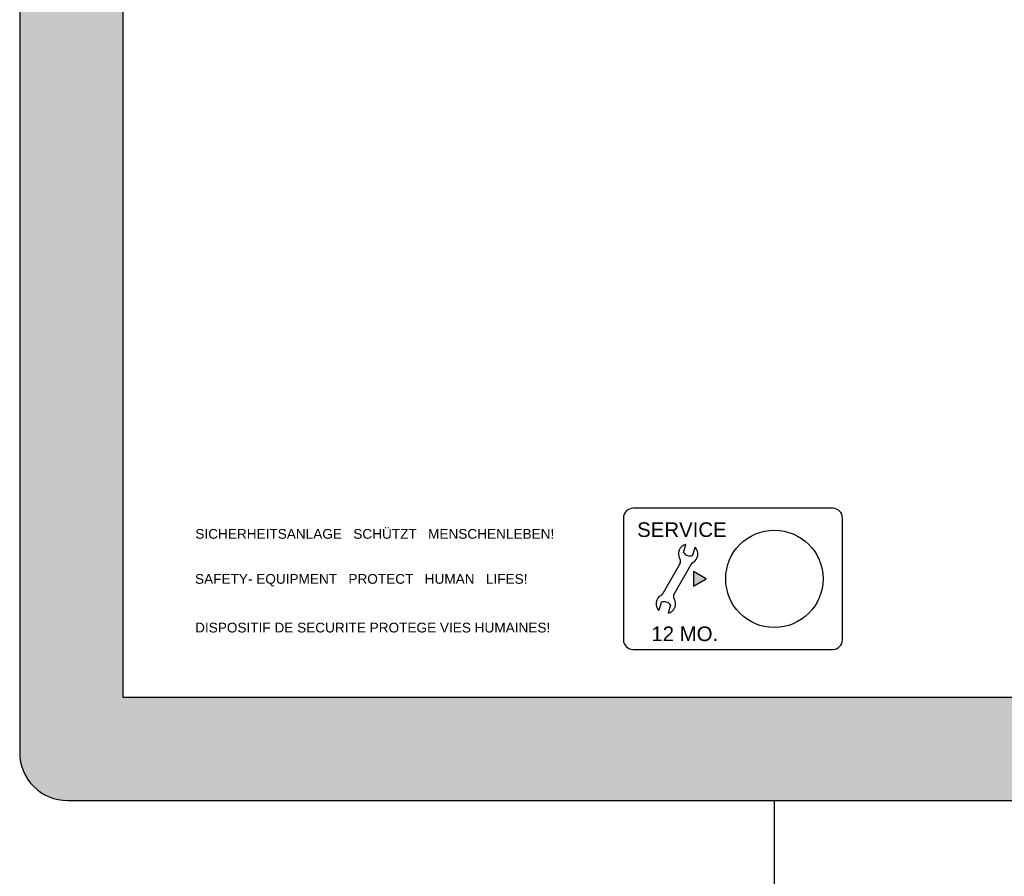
# Model space of a CAD drawing. Header units: millimetres. Extents: x 2709036 to 2756280, y 168165 to 192362.
# Tile 169 of 192: x 2743882 to 2744456, y 174066 to 174566. Entities that reach past the tile are written whole.
import ezdxf

# ---------------------------------------------------------------- set-up
doc = ezdxf.new("R2010")
doc.units = ezdxf.units.MM
doc.header["$MEASUREMENT"] = 0
doc.layers.add('D+H Urządzenia', color=30, linetype='Continuous')
doc.styles.get("Standard").update_dxf_attribs({"font": 'arial.ttf'})

msp = doc.modelspace()

# ---------------------------------------------------------------- linework, layer by layer
at = {"color": 1}
msp.add_line((2744321.91, 173471.9), (2744321.79, 174110.62), dxfattribs=at)
at = {"layer": 'D+H Urządzenia'}
for p, q in [((2743881.64, 175037.42), (2743881.64, 174138.62)), ((2743941.84, 175005.22), (2743941.84, 174170.82)), ((2744355.86, 174281.07), (2744239.46, 174281.07)), ((2744233.78, 174275.39), (2744233.78, 174204.42)), ((2744361.53, 174204.42), (2744361.53, 174275.39)), ((2744268.8, 174255.3), (2744270.24, 174260)), ((2744274.23, 174253.64), (2744275.67, 174258.34)), ((2744266.73, 174248.57), (2744256.79, 174231.35)), ((2744273.23, 174248.46), (2744263.29, 174231.25)), ((2744274.67, 174244.16), (2744274.67, 174244.16)), ((2744282.04, 174239.91), (2744274.67, 174244.16)), ((2744274.67, 174244.16), (2744274.67, 174235.65)), ((2744274.67, 174235.65), (2744282.04, 174239.91)), ((2744255.79, 174226.18), (2744254.35, 174221.48)), ((2744261.22, 174224.51), (2744259.78, 174219.81)), ((2744239.46, 174198.74), (2744355.86, 174198.74)), ((2743941.84, 174170.82), (2744776.24, 174170.82)), ((2743909.64, 174110.62), (2744808.44, 174110.62))]:
    msp.add_line(p, q, dxfattribs=at)
msp.add_circle((2744321.79, 174239.91), 28.39, dxfattribs=at)
for centre, radius, start, end in [((2744239.46, 174275.39), 5.68, 90, 180), ((2744355.86, 174275.39), 5.68, 0, 90), ((2744271.52, 174254.47), 5.68, 102.94653, 211.74428), ((2744272.49, 174257.63), 4.36, 212.29082, 293.60224), ((2744271.52, 174254.47), 5.68, 299.30824, 42.94653), ((2744264.27, 174249.99), 2.84, 330, 31.74428), ((2744275.69, 174247.04), 2.84, 119.30824, 150), ((2744258.5, 174225.34), 5.68, 119.30824, 222.94653), ((2744254.33, 174232.77), 2.84, 299.30824, 330), ((2744257.53, 174222.18), 4.36, 32.29082, 113.60224), ((2744258.5, 174225.34), 5.68, 282.94653, 31.74428), ((2744265.75, 174229.83), 2.84, 150, 211.74428), ((2744239.46, 174204.42), 5.68, 180, 270), ((2744355.86, 174204.42), 5.68, 270, 0), ((2743909.64, 174138.62), 28, 180, 270)]:
    msp.add_arc(centre, radius, start, end, dxfattribs=at)
at = {"layer": 'D+H Urządzenia', "lineweight": 0}
for points in [[(2743904.78, 174111.05), (2743900.07, 175063.73), (2743904.78, 175064.99)], [(2743909.64, 174110.62), (2743904.78, 175064.99), (2743909.64, 175065.42)], [(2743904.78, 174111.05), (2743904.78, 175064.99), (2743909.64, 174110.62)], [(2743891.64, 174117.17), (2743888.19, 175055.42), (2743891.64, 175058.87)], [(2743895.64, 174114.37), (2743891.64, 175058.87), (2743895.64, 175061.67)], [(2743891.64, 174117.17), (2743891.64, 175058.87), (2743895.64, 174114.37)], [(2743900.07, 174112.31), (2743895.64, 175061.67), (2743900.07, 175063.73)], [(2743895.64, 174114.37), (2743895.64, 175061.67), (2743900.07, 174112.31)], [(2743900.07, 174112.31), (2743900.07, 175063.73), (2743904.78, 174111.05)], [(2743888.19, 174120.62), (2743885.39, 175051.42), (2743888.19, 175055.42)], [(2743888.19, 174120.62), (2743888.19, 175055.42), (2743891.64, 174117.17)], [(2743883.33, 174129.04), (2743882.07, 175042.28), (2743883.33, 175047)], [(2743885.39, 174124.62), (2743883.33, 175047), (2743885.39, 175051.42)], [(2743883.33, 174129.04), (2743883.33, 175047), (2743885.39, 174124.62)], [(2743885.39, 174124.62), (2743885.39, 175051.42), (2743888.19, 174120.62)], [(2743882.07, 174133.76), (2743881.64, 175037.42), (2743882.07, 175042.28)], [(2743882.07, 174133.76), (2743882.07, 175042.28), (2743883.33, 174129.04)], [(2743881.64, 174138.62), (2743881.64, 175037.42), (2743882.07, 174133.76)], [(2743941.84, 174110.62), (2743941.84, 174170.82), (2744233.78, 174110.62)], [(2744233.78, 174110.62), (2743941.84, 174170.82), (2744233.78, 174170.82)], [(2744439.73, 174110.62), (2744439.73, 174170.82), (2744673.02, 174110.62)], [(2744673.02, 174110.62), (2744439.73, 174170.82), (2744673.02, 174170.82)]]:
    msp.add_solid(points, dxfattribs=at)
at = {"layer": 'D+H Urządzenia', "lineweight": 0, "extrusion": (0, 0, -1)}
for points in [[(-2743909.64, 174110.62), (-2743909.64, 175065.42), (-2743941.84, 174110.62)], [(-2743941.84, 174110.62), (-2743909.64, 175065.42), (-2743941.84, 175065.42)], [(-2744274.67, 174235.65), (-2744274.67, 174244.16), (-2744282.04, 174239.91)], [(-2744233.78, 174110.62), (-2744233.78, 174170.82), (-2744233.87, 174110.62)], [(-2744233.87, 174110.62), (-2744233.78, 174170.82), (-2744233.87, 174170.82)], [(-2744233.87, 174110.62), (-2744233.87, 174170.82), (-2744234.12, 174110.62)], [(-2744234.12, 174110.62), (-2744233.87, 174170.82), (-2744234.12, 174170.82)], [(-2744234.12, 174110.62), (-2744234.12, 174170.82), (-2744234.54, 174110.62)], [(-2744234.54, 174110.62), (-2744234.12, 174170.82), (-2744234.54, 174170.82)], [(-2744234.54, 174110.62), (-2744234.54, 174170.82), (-2744235.11, 174110.62)], [(-2744235.11, 174110.62), (-2744234.54, 174170.82), (-2744235.11, 174170.82)], [(-2744235.11, 174110.62), (-2744235.11, 174170.82), (-2744235.81, 174110.62)], [(-2744235.81, 174110.62), (-2744235.11, 174170.82), (-2744235.81, 174170.82)], [(-2744235.81, 174110.62), (-2744235.81, 174170.82), (-2744236.62, 174110.62)], [(-2744236.62, 174110.62), (-2744235.81, 174170.82), (-2744236.62, 174170.82)], [(-2744236.62, 174110.62), (-2744236.62, 174170.82), (-2744237.52, 174110.62)], [(-2744237.52, 174110.62), (-2744236.62, 174170.82), (-2744237.52, 174170.82)], [(-2744237.52, 174110.62), (-2744237.52, 174170.82), (-2744238.47, 174110.62)], [(-2744238.47, 174110.62), (-2744237.52, 174170.82), (-2744238.47, 174170.82)], [(-2744238.47, 174110.62), (-2744238.47, 174170.82), (-2744239.46, 174110.62)], [(-2744239.46, 174110.62), (-2744238.47, 174170.82), (-2744239.46, 174170.82)], [(-2744239.46, 174110.62), (-2744239.46, 174170.82), (-2744241.97, 174110.62)], [(-2744241.97, 174110.62), (-2744239.46, 174170.82), (-2744241.97, 174170.82)], [(-2744241.97, 174110.62), (-2744241.97, 174170.82), (-2744247.83, 174110.62)], [(-2744247.83, 174110.62), (-2744241.97, 174170.82), (-2744247.83, 174170.82)], [(-2744247.83, 174110.62), (-2744247.83, 174170.82), (-2744252.83, 174110.62)], [(-2744252.83, 174110.62), (-2744247.83, 174170.82), (-2744252.83, 174170.82)], [(-2744252.83, 174110.62), (-2744252.83, 174170.82), (-2744252.89, 174110.62)], [(-2744252.89, 174110.62), (-2744252.83, 174170.82), (-2744252.89, 174170.82)], [(-2744252.89, 174110.62), (-2744252.89, 174170.82), (-2744252.95, 174110.62)], [(-2744252.95, 174110.62), (-2744252.89, 174170.82), (-2744252.95, 174170.82)], [(-2744252.95, 174110.62), (-2744252.95, 174170.82), (-2744253.14, 174110.62)], [(-2744253.14, 174110.62), (-2744252.95, 174170.82), (-2744253.14, 174170.82)], [(-2744253.14, 174110.62), (-2744253.14, 174170.82), (-2744253.25, 174110.62)], [(-2744253.25, 174110.62), (-2744253.14, 174170.82), (-2744253.25, 174170.82)], [(-2744253.25, 174110.62), (-2744253.25, 174170.82), (-2744253.57, 174110.62)], [(-2744253.57, 174110.62), (-2744253.25, 174170.82), (-2744253.57, 174170.82)], [(-2744253.57, 174110.62), (-2744253.57, 174170.82), (-2744253.72, 174110.62)], [(-2744253.72, 174110.62), (-2744253.57, 174170.82), (-2744253.72, 174170.82)], [(-2744253.72, 174110.62), (-2744253.72, 174170.82), (-2744254.15, 174110.62)], [(-2744254.15, 174110.62), (-2744253.72, 174170.82), (-2744254.15, 174170.82)], [(-2744254.15, 174110.62), (-2744254.15, 174170.82), (-2744254.35, 174110.62)], [(-2744254.35, 174110.62), (-2744254.15, 174170.82), (-2744254.35, 174170.82)], [(-2744254.35, 174110.62), (-2744254.35, 174170.82), (-2744254.88, 174110.62)], [(-2744254.88, 174110.62), (-2744254.35, 174170.82), (-2744254.88, 174170.82)], [(-2744254.88, 174110.62), (-2744254.88, 174170.82), (-2744255.72, 174110.62)], [(-2744255.72, 174110.62), (-2744254.88, 174170.82), (-2744255.72, 174170.82)], [(-2744255.72, 174110.62), (-2744255.72, 174170.82), (-2744255.79, 174110.62)], [(-2744255.79, 174110.62), (-2744255.72, 174170.82), (-2744255.79, 174170.82)], [(-2744255.79, 174110.62), (-2744255.79, 174170.82), (-2744256.14, 174110.62)], [(-2744256.14, 174110.62), (-2744255.79, 174170.82), (-2744256.14, 174170.82)], [(-2744256.14, 174110.62), (-2744256.14, 174170.82), (-2744256.5, 174110.62)], [(-2744256.5, 174110.62), (-2744256.14, 174170.82), (-2744256.5, 174170.82)], [(-2744256.5, 174110.62), (-2744256.5, 174170.82), (-2744256.52, 174110.62)], [(-2744256.52, 174110.62), (-2744256.5, 174170.82), (-2744256.52, 174170.82)], [(-2744256.52, 174110.62), (-2744256.52, 174170.82), (-2744256.79, 174110.62)], [(-2744256.79, 174110.62), (-2744256.52, 174170.82), (-2744256.79, 174170.82)], [(-2744256.79, 174110.62), (-2744256.79, 174170.82), (-2744257.29, 174110.62)], [(-2744257.29, 174110.62), (-2744256.79, 174170.82), (-2744257.29, 174170.82)], [(-2744257.29, 174110.62), (-2744257.29, 174170.82), (-2744258.06, 174110.62)], [(-2744258.06, 174110.62), (-2744257.29, 174170.82), (-2744258.06, 174170.82)], [(-2744258.06, 174110.62), (-2744258.06, 174170.82), (-2744258.81, 174110.62)], [(-2744258.81, 174110.62), (-2744258.06, 174170.82), (-2744258.81, 174170.82)], [(-2744258.81, 174110.62), (-2744258.81, 174170.82), (-2744259.53, 174110.62)], [(-2744259.53, 174110.62), (-2744258.81, 174170.82), (-2744259.53, 174170.82)], [(-2744259.53, 174110.62), (-2744259.53, 174170.82), (-2744259.78, 174110.62)], [(-2744259.78, 174110.62), (-2744259.53, 174170.82), (-2744259.78, 174170.82)], [(-2744259.78, 174110.62), (-2744259.78, 174170.82), (-2744260.18, 174110.62)], [(-2744260.18, 174110.62), (-2744259.78, 174170.82), (-2744260.18, 174170.82)], [(-2744260.18, 174110.62), (-2744260.18, 174170.82), (-2744260.75, 174110.62)], [(-2744260.75, 174110.62), (-2744260.18, 174170.82), (-2744260.75, 174170.82)], [(-2744260.75, 174110.62), (-2744260.75, 174170.82), (-2744260.8, 174110.62)], [(-2744260.8, 174110.62), (-2744260.75, 174170.82), (-2744260.8, 174170.82)], [(-2744260.8, 174110.62), (-2744260.8, 174170.82), (-2744261.22, 174110.62)], [(-2744261.22, 174110.62), (-2744260.8, 174170.82), (-2744261.22, 174170.82)], [(-2744261.22, 174110.62), (-2744261.22, 174170.82), (-2744261.74, 174110.62)], [(-2744261.74, 174110.62), (-2744261.22, 174170.82), (-2744261.74, 174170.82)], [(-2744261.74, 174110.62), (-2744261.74, 174170.82), (-2744262.56, 174110.62)], [(-2744262.56, 174110.62), (-2744261.74, 174170.82), (-2744262.56, 174170.82)], [(-2744262.56, 174110.62), (-2744262.56, 174170.82), (-2744262.91, 174110.62)], [(-2744262.91, 174110.62), (-2744262.56, 174170.82), (-2744262.91, 174170.82)], [(-2744262.91, 174110.62), (-2744262.91, 174170.82), (-2744262.95, 174110.62)], [(-2744262.95, 174110.62), (-2744262.91, 174170.82), (-2744262.95, 174170.82)], [(-2744262.95, 174110.62), (-2744262.95, 174170.82), (-2744262.96, 174110.62)], [(-2744262.96, 174110.62), (-2744262.95, 174170.82), (-2744262.96, 174170.82)], [(-2744262.96, 174110.62), (-2744262.96, 174170.82), (-2744263.07, 174110.62)], [(-2744263.07, 174110.62), (-2744262.96, 174170.82), (-2744263.07, 174170.82)], [(-2744263.07, 174110.62), (-2744263.07, 174170.82), (-2744263.1, 174110.62)], [(-2744263.1, 174110.62), (-2744263.07, 174170.82), (-2744263.1, 174170.82)], [(-2744263.1, 174110.62), (-2744263.1, 174170.82), (-2744263.24, 174110.62)], [(-2744263.24, 174110.62), (-2744263.1, 174170.82), (-2744263.24, 174170.82)], [(-2744263.24, 174110.62), (-2744263.24, 174170.82), (-2744263.29, 174110.62)], [(-2744263.29, 174110.62), (-2744263.24, 174170.82), (-2744263.29, 174170.82)], [(-2744263.29, 174110.62), (-2744263.29, 174170.82), (-2744263.33, 174110.62)], [(-2744263.33, 174110.62), (-2744263.29, 174170.82), (-2744263.33, 174170.82)], [(-2744263.33, 174110.62), (-2744263.33, 174170.82), (-2744263.74, 174110.62)], [(-2744263.74, 174110.62), (-2744263.33, 174170.82), (-2744263.74, 174170.82)], [(-2744263.74, 174110.62), (-2744263.74, 174170.82), (-2744263.81, 174110.62)], [(-2744263.81, 174110.62), (-2744263.74, 174170.82), (-2744263.81, 174170.82)], [(-2744263.81, 174110.62), (-2744263.81, 174170.82), (-2744264.06, 174110.62)], [(-2744264.06, 174110.62), (-2744263.81, 174170.82), (-2744264.06, 174170.82)], [(-2744264.06, 174110.62), (-2744264.06, 174170.82), (-2744264.1, 174110.62)], [(-2744264.1, 174110.62), (-2744264.06, 174170.82), (-2744264.1, 174170.82)], [(-2744264.1, 174110.62), (-2744264.1, 174170.82), (-2744264.18, 174110.62)], [(-2744264.18, 174110.62), (-2744264.1, 174170.82), (-2744264.18, 174170.82)], [(-2744264.18, 174110.62), (-2744264.18, 174170.82), (-2744265.84, 174110.62)], [(-2744265.84, 174110.62), (-2744264.18, 174170.82), (-2744265.84, 174170.82)], [(-2744265.84, 174110.62), (-2744265.84, 174170.82), (-2744265.93, 174110.62)], [(-2744265.93, 174110.62), (-2744265.84, 174170.82), (-2744265.93, 174170.82)], [(-2744265.93, 174110.62), (-2744265.93, 174170.82), (-2744265.96, 174110.62)], [(-2744265.96, 174110.62), (-2744265.93, 174170.82), (-2744265.96, 174170.82)], [(-2744265.96, 174110.62), (-2744265.96, 174170.82), (-2744266.21, 174110.62)], [(-2744266.21, 174110.62), (-2744265.96, 174170.82), (-2744266.21, 174170.82)], [(-2744266.21, 174110.62), (-2744266.21, 174170.82), (-2744266.28, 174110.62)], [(-2744266.28, 174110.62), (-2744266.21, 174170.82), (-2744266.28, 174170.82)], [(-2744266.28, 174110.62), (-2744266.28, 174170.82), (-2744266.69, 174110.62)], [(-2744266.69, 174110.62), (-2744266.28, 174170.82), (-2744266.69, 174170.82)], [(-2744266.69, 174110.62), (-2744266.69, 174170.82), (-2744266.73, 174110.62)], [(-2744266.73, 174110.62), (-2744266.69, 174170.82), (-2744266.73, 174170.82)], [(-2744266.73, 174110.62), (-2744266.73, 174170.82), (-2744266.78, 174110.62)], [(-2744266.78, 174110.62), (-2744266.73, 174170.82), (-2744266.78, 174170.82)], [(-2744266.78, 174110.62), (-2744266.78, 174170.82), (-2744266.92, 174110.62)], [(-2744266.92, 174110.62), (-2744266.78, 174170.82), (-2744266.92, 174170.82)], [(-2744266.92, 174110.62), (-2744266.92, 174170.82), (-2744266.95, 174110.62)], [(-2744266.95, 174110.62), (-2744266.92, 174170.82), (-2744266.95, 174170.82)], [(-2744266.95, 174110.62), (-2744266.95, 174170.82), (-2744267.06, 174110.62)], [(-2744267.06, 174110.62), (-2744266.95, 174170.82), (-2744267.06, 174170.82)], [(-2744267.06, 174110.62), (-2744267.06, 174170.82), (-2744267.07, 174110.62)], [(-2744267.07, 174110.62), (-2744267.06, 174170.82), (-2744267.07, 174170.82)], [(-2744267.07, 174110.62), (-2744267.07, 174170.82), (-2744267.11, 174110.62)], [(-2744267.11, 174110.62), (-2744267.07, 174170.82), (-2744267.11, 174170.82)], [(-2744267.11, 174110.62), (-2744267.11, 174170.82), (-2744267.46, 174110.62)], [(-2744267.46, 174110.62), (-2744267.11, 174170.82), (-2744267.46, 174170.82)], [(-2744267.46, 174110.62), (-2744267.46, 174170.82), (-2744268.28, 174110.62)], [(-2744268.28, 174110.62), (-2744267.46, 174170.82), (-2744268.28, 174170.82)], [(-2744268.28, 174110.62), (-2744268.28, 174170.82), (-2744268.8, 174110.62)], [(-2744268.8, 174110.62), (-2744268.28, 174170.82), (-2744268.8, 174170.82)], [(-2744268.8, 174110.62), (-2744268.8, 174170.82), (-2744269.22, 174110.62)], [(-2744269.22, 174110.62), (-2744268.8, 174170.82), (-2744269.22, 174170.82)], [(-2744269.22, 174110.62), (-2744269.22, 174170.82), (-2744269.27, 174110.62)], [(-2744269.27, 174110.62), (-2744269.22, 174170.82), (-2744269.27, 174170.82)], [(-2744269.27, 174110.62), (-2744269.27, 174170.82), (-2744269.3, 174110.62)], [(-2744269.3, 174110.62), (-2744269.27, 174170.82), (-2744269.3, 174170.82)], [(-2744269.3, 174110.62), (-2744269.3, 174170.82), (-2744269.84, 174110.62)], [(-2744269.84, 174110.62), (-2744269.3, 174170.82), (-2744269.84, 174170.82)], [(-2744269.84, 174110.62), (-2744269.84, 174170.82), (-2744270.15, 174110.62)], [(-2744270.15, 174110.62), (-2744269.84, 174170.82), (-2744270.15, 174170.82)], [(-2744270.15, 174110.62), (-2744270.15, 174170.82), (-2744270.24, 174110.62)], [(-2744270.24, 174110.62), (-2744270.15, 174170.82), (-2744270.24, 174170.82)], [(-2744270.24, 174110.62), (-2744270.24, 174170.82), (-2744270.49, 174110.62)], [(-2744270.49, 174110.62), (-2744270.24, 174170.82), (-2744270.49, 174170.82)], [(-2744270.49, 174110.62), (-2744270.49, 174170.82), (-2744271.21, 174110.62)], [(-2744271.21, 174110.62), (-2744270.49, 174170.82), (-2744271.21, 174170.82)], [(-2744271.21, 174110.62), (-2744271.21, 174170.82), (-2744271.96, 174110.62)], [(-2744271.96, 174110.62), (-2744271.21, 174170.82), (-2744271.96, 174170.82)], [(-2744271.96, 174110.62), (-2744271.96, 174170.82), (-2744272.74, 174110.62)], [(-2744272.74, 174110.62), (-2744271.96, 174170.82), (-2744272.74, 174170.82)], [(-2744272.74, 174110.62), (-2744272.74, 174170.82), (-2744273.23, 174110.62)], [(-2744273.23, 174110.62), (-2744272.74, 174170.82), (-2744273.23, 174170.82)], [(-2744273.23, 174110.62), (-2744273.23, 174170.82), (-2744273.5, 174110.62)], [(-2744273.5, 174110.62), (-2744273.23, 174170.82), (-2744273.5, 174170.82)], [(-2744273.5, 174110.62), (-2744273.5, 174170.82), (-2744273.52, 174110.62)], [(-2744273.52, 174110.62), (-2744273.5, 174170.82), (-2744273.52, 174170.82)], [(-2744273.52, 174110.62), (-2744273.52, 174170.82), (-2744273.88, 174110.62)], [(-2744273.88, 174110.62), (-2744273.52, 174170.82), (-2744273.88, 174170.82)], [(-2744273.88, 174110.62), (-2744273.88, 174170.82), (-2744274.23, 174110.62)], [(-2744274.23, 174110.62), (-2744273.88, 174170.82), (-2744274.23, 174170.82)], [(-2744274.23, 174110.62), (-2744274.23, 174170.82), (-2744274.3, 174110.62)], [(-2744274.3, 174110.62), (-2744274.23, 174170.82), (-2744274.3, 174170.82)], [(-2744274.3, 174110.62), (-2744274.3, 174170.82), (-2744274.67, 174110.62)], [(-2744274.67, 174110.62), (-2744274.3, 174170.82), (-2744274.67, 174170.82)], [(-2744274.67, 174110.62), (-2744274.67, 174170.82), (-2744275.04, 174110.62)], [(-2744275.04, 174110.62), (-2744274.67, 174170.82), (-2744275.04, 174170.82)], [(-2744275.04, 174110.62), (-2744275.04, 174170.82), (-2744275.14, 174110.62)], [(-2744275.14, 174110.62), (-2744275.04, 174170.82), (-2744275.14, 174170.82)], [(-2744275.14, 174110.62), (-2744275.14, 174170.82), (-2744275.15, 174110.62)], [(-2744275.15, 174110.62), (-2744275.14, 174170.82), (-2744275.15, 174170.82)], [(-2744275.15, 174110.62), (-2744275.15, 174170.82), (-2744275.49, 174110.62)], [(-2744275.49, 174110.62), (-2744275.15, 174170.82), (-2744275.49, 174170.82)], [(-2744275.49, 174110.62), (-2744275.49, 174170.82), (-2744275.67, 174110.62)], [(-2744275.67, 174110.62), (-2744275.49, 174170.82), (-2744275.67, 174170.82)], [(-2744275.67, 174110.62), (-2744275.67, 174170.82), (-2744275.87, 174110.62)], [(-2744275.87, 174110.62), (-2744275.67, 174170.82), (-2744275.87, 174170.82)], [(-2744275.87, 174110.62), (-2744275.87, 174170.82), (-2744276.03, 174110.62)], [(-2744276.03, 174110.62), (-2744275.87, 174170.82), (-2744276.03, 174170.82)], [(-2744276.03, 174110.62), (-2744276.03, 174170.82), (-2744276.3, 174110.62)], [(-2744276.3, 174110.62), (-2744276.03, 174170.82), (-2744276.3, 174170.82)], [(-2744276.3, 174110.62), (-2744276.3, 174170.82), (-2744276.45, 174110.62)], [(-2744276.45, 174110.62), (-2744276.3, 174170.82), (-2744276.45, 174170.82)], [(-2744276.45, 174110.62), (-2744276.45, 174170.82), (-2744276.77, 174110.62)], [(-2744276.77, 174110.62), (-2744276.45, 174170.82), (-2744276.77, 174170.82)], [(-2744276.77, 174110.62), (-2744276.77, 174170.82), (-2744276.77, 174110.62)], [(-2744276.77, 174110.62), (-2744276.77, 174170.82), (-2744276.77, 174170.82)], [(-2744276.77, 174110.62), (-2744276.77, 174170.82), (-2744276.88, 174110.62)], [(-2744276.88, 174110.62), (-2744276.77, 174170.82), (-2744276.88, 174170.82)], [(-2744276.88, 174110.62), (-2744276.88, 174170.82), (-2744277.07, 174110.62)], [(-2744277.07, 174110.62), (-2744276.88, 174170.82), (-2744277.07, 174170.82)], [(-2744277.07, 174110.62), (-2744277.07, 174170.82), (-2744277.13, 174110.62)], [(-2744277.13, 174110.62), (-2744277.07, 174170.82), (-2744277.13, 174170.82)], [(-2744277.13, 174110.62), (-2744277.13, 174170.82), (-2744277.19, 174110.62)], [(-2744277.19, 174110.62), (-2744277.13, 174170.82), (-2744277.19, 174170.82)], [(-2744277.19, 174110.62), (-2744277.19, 174170.82), (-2744277.69, 174110.62)], [(-2744277.69, 174110.62), (-2744277.19, 174170.82), (-2744277.69, 174170.82)], [(-2744277.69, 174110.62), (-2744277.69, 174170.82), (-2744278.74, 174110.62)], [(-2744278.74, 174110.62), (-2744277.69, 174170.82), (-2744278.74, 174170.82)], [(-2744278.74, 174110.62), (-2744278.74, 174170.82), (-2744279.91, 174110.62)], [(-2744279.91, 174110.62), (-2744278.74, 174170.82), (-2744279.91, 174170.82)], [(-2744279.91, 174110.62), (-2744279.91, 174170.82), (-2744281.16, 174110.62)], [(-2744281.16, 174110.62), (-2744279.91, 174170.82), (-2744281.16, 174170.82)], [(-2744281.16, 174110.62), (-2744281.16, 174170.82), (-2744282.04, 174110.62)], [(-2744282.04, 174110.62), (-2744281.16, 174170.82), (-2744282.04, 174170.82)], [(-2744282.04, 174110.62), (-2744282.04, 174170.82), (-2744282.44, 174110.62)], [(-2744282.44, 174110.62), (-2744282.04, 174170.82), (-2744282.44, 174170.82)], [(-2744282.44, 174110.62), (-2744282.44, 174170.82), (-2744289.85, 174110.62)], [(-2744289.85, 174110.62), (-2744282.44, 174170.82), (-2744289.85, 174170.82)], [(-2744289.85, 174110.62), (-2744289.85, 174170.82), (-2744291.25, 174110.62)], [(-2744291.25, 174110.62), (-2744289.85, 174170.82), (-2744291.25, 174170.82)], [(-2744291.25, 174110.62), (-2744291.25, 174170.82), (-2744293.4, 174110.62)], [(-2744293.4, 174110.62), (-2744291.25, 174170.82), (-2744293.4, 174170.82)], [(-2744293.4, 174110.62), (-2744293.4, 174170.82), (-2744293.94, 174110.62)], [(-2744293.94, 174110.62), (-2744293.4, 174170.82), (-2744293.94, 174170.82)], [(-2744293.94, 174110.62), (-2744293.94, 174170.82), (-2744295.56, 174110.62)], [(-2744295.56, 174110.62), (-2744293.94, 174170.82), (-2744295.56, 174170.82)], [(-2744295.56, 174110.62), (-2744295.56, 174170.82), (-2744298.18, 174110.62)], [(-2744298.18, 174110.62), (-2744295.56, 174170.82), (-2744298.18, 174170.82)], [(-2744298.18, 174110.62), (-2744298.18, 174170.82), (-2744298.46, 174110.62)], [(-2744298.46, 174110.62), (-2744298.18, 174170.82), (-2744298.46, 174170.82)], [(-2744298.46, 174110.62), (-2744298.46, 174170.82), (-2744301.71, 174110.62)], [(-2744301.71, 174110.62), (-2744298.46, 174170.82), (-2744301.71, 174170.82)], [(-2744301.71, 174110.62), (-2744301.71, 174170.82), (-2744302.8, 174110.62)], [(-2744302.8, 174110.62), (-2744301.71, 174170.82), (-2744302.8, 174170.82)], [(-2744302.8, 174110.62), (-2744302.8, 174170.82), (-2744306.02, 174110.62)], [(-2744306.02, 174110.62), (-2744302.8, 174170.82), (-2744306.02, 174170.82)], [(-2744306.02, 174110.62), (-2744306.02, 174170.82), (-2744310.92, 174110.62)], [(-2744310.92, 174110.62), (-2744306.02, 174170.82), (-2744310.92, 174170.82)], [(-2744310.92, 174110.62), (-2744310.92, 174170.82), (-2744312.05, 174110.62)], [(-2744312.05, 174110.62), (-2744310.92, 174170.82), (-2744312.05, 174170.82)], [(-2744312.05, 174110.62), (-2744312.05, 174170.82), (-2744316.25, 174110.62)], [(-2744316.25, 174110.62), (-2744312.05, 174170.82), (-2744316.25, 174170.82)], [(-2744316.25, 174110.62), (-2744316.25, 174170.82), (-2744317.12, 174110.62)], [(-2744317.12, 174110.62), (-2744316.25, 174170.82), (-2744317.12, 174170.82)], [(-2744317.12, 174110.62), (-2744317.12, 174170.82), (-2744321.79, 174110.62)], [(-2744321.79, 174110.62), (-2744317.12, 174170.82), (-2744321.79, 174170.82)], [(-2744321.79, 174110.62), (-2744321.79, 174170.82), (-2744327.33, 174110.62)], [(-2744327.33, 174110.62), (-2744321.79, 174170.82), (-2744327.33, 174170.82)], [(-2744327.33, 174110.62), (-2744327.33, 174170.82), (-2744332.65, 174110.62)], [(-2744332.65, 174110.62), (-2744327.33, 174170.82), (-2744332.65, 174170.82)], [(-2744332.65, 174110.62), (-2744332.65, 174170.82), (-2744337.56, 174110.62)], [(-2744337.56, 174110.62), (-2744332.65, 174170.82), (-2744337.56, 174170.82)], [(-2744337.56, 174110.62), (-2744337.56, 174170.82), (-2744339.7, 174110.62)], [(-2744339.7, 174110.62), (-2744337.56, 174170.82), (-2744339.7, 174170.82)], [(-2744339.7, 174110.62), (-2744339.7, 174170.82), (-2744339.78, 174110.62)], [(-2744339.78, 174110.62), (-2744339.7, 174170.82), (-2744339.78, 174170.82)], [(-2744339.78, 174110.62), (-2744339.78, 174170.82), (-2744339.85, 174110.62)], [(-2744339.85, 174110.62), (-2744339.78, 174170.82), (-2744339.85, 174170.82)], [(-2744339.85, 174110.62), (-2744339.85, 174170.82), (-2744340.13, 174110.62)], [(-2744340.13, 174110.62), (-2744339.85, 174170.82), (-2744340.13, 174170.82)], [(-2744340.13, 174110.62), (-2744340.13, 174170.82), (-2744340.69, 174110.62)], [(-2744340.69, 174110.62), (-2744340.13, 174170.82), (-2744340.69, 174170.82)], [(-2744340.69, 174110.62), (-2744340.69, 174170.82), (-2744341.01, 174110.62)], [(-2744341.01, 174110.62), (-2744340.69, 174170.82), (-2744341.01, 174170.82)], [(-2744341.01, 174110.62), (-2744341.01, 174170.82), (-2744341.09, 174110.62)], [(-2744341.09, 174110.62), (-2744341.01, 174170.82), (-2744341.09, 174170.82)], [(-2744341.09, 174110.62), (-2744341.09, 174170.82), (-2744341.81, 174110.62)], [(-2744341.81, 174110.62), (-2744341.09, 174170.82), (-2744341.81, 174170.82)], [(-2744341.81, 174110.62), (-2744341.81, 174170.82), (-2744341.86, 174110.62)], [(-2744341.86, 174110.62), (-2744341.81, 174170.82), (-2744341.86, 174170.82)], [(-2744341.86, 174110.62), (-2744341.86, 174170.82), (-2744342.33, 174110.62)], [(-2744342.33, 174110.62), (-2744341.86, 174170.82), (-2744342.33, 174170.82)], [(-2744342.33, 174110.62), (-2744342.33, 174170.82), (-2744343.45, 174110.62)], [(-2744343.45, 174110.62), (-2744342.33, 174170.82), (-2744343.45, 174170.82)], [(-2744343.45, 174110.62), (-2744343.45, 174170.82), (-2744344.05, 174110.62)], [(-2744344.05, 174110.62), (-2744343.45, 174170.82), (-2744344.05, 174170.82)], [(-2744344.05, 174110.62), (-2744344.05, 174170.82), (-2744344.61, 174110.62)], [(-2744344.61, 174110.62), (-2744344.05, 174170.82), (-2744344.61, 174170.82)], [(-2744344.61, 174110.62), (-2744344.61, 174170.82), (-2744345.17, 174110.62)], [(-2744345.17, 174110.62), (-2744344.61, 174170.82), (-2744345.17, 174170.82)], [(-2744345.17, 174110.62), (-2744345.17, 174170.82), (-2744345.39, 174110.62)], [(-2744345.39, 174110.62), (-2744345.17, 174170.82), (-2744345.39, 174170.82)], [(-2744345.39, 174110.62), (-2744345.39, 174170.82), (-2744345.45, 174110.62)], [(-2744345.45, 174110.62), (-2744345.39, 174170.82), (-2744345.45, 174170.82)], [(-2744345.45, 174110.62), (-2744345.45, 174170.82), (-2744345.73, 174110.62)], [(-2744345.73, 174110.62), (-2744345.45, 174170.82), (-2744345.73, 174170.82)], [(-2744345.73, 174110.62), (-2744345.73, 174170.82), (-2744345.83, 174110.62)], [(-2744345.83, 174110.62), (-2744345.73, 174170.82), (-2744345.83, 174170.82)], [(-2744345.83, 174110.62), (-2744345.83, 174170.82), (-2744346.01, 174110.62)], [(-2744346.01, 174110.62), (-2744345.83, 174170.82), (-2744346.01, 174170.82)], [(-2744346.01, 174110.62), (-2744346.01, 174170.82), (-2744346.12, 174110.62)], [(-2744346.12, 174110.62), (-2744346.01, 174170.82), (-2744346.12, 174170.82)], [(-2744346.12, 174110.62), (-2744346.12, 174170.82), (-2744346.29, 174110.62)], [(-2744346.29, 174110.62), (-2744346.12, 174170.82), (-2744346.29, 174170.82)], [(-2744346.29, 174110.62), (-2744346.29, 174170.82), (-2744347.97, 174110.62)], [(-2744347.97, 174110.62), (-2744346.29, 174170.82), (-2744347.97, 174170.82)], [(-2744347.97, 174110.62), (-2744347.97, 174170.82), (-2744348.02, 174110.62)], [(-2744348.02, 174110.62), (-2744347.97, 174170.82), (-2744348.02, 174170.82)], [(-2744348.02, 174110.62), (-2744348.02, 174170.82), (-2744348.57, 174110.62)], [(-2744348.57, 174110.62), (-2744348.02, 174170.82), (-2744348.57, 174170.82)], [(-2744348.57, 174110.62), (-2744348.57, 174170.82), (-2744349, 174110.62)], [(-2744349, 174110.62), (-2744348.57, 174170.82), (-2744349, 174170.82)], [(-2744349, 174110.62), (-2744349, 174170.82), (-2744349.09, 174110.62)], [(-2744349.09, 174110.62), (-2744349, 174170.82), (-2744349.09, 174170.82)], [(-2744349.09, 174110.62), (-2744349.09, 174170.82), (-2744349.63, 174110.62)], [(-2744349.63, 174110.62), (-2744349.09, 174170.82), (-2744349.63, 174170.82)], [(-2744349.63, 174110.62), (-2744349.63, 174170.82), (-2744349.65, 174110.62)], [(-2744349.65, 174110.62), (-2744349.63, 174170.82), (-2744349.65, 174170.82)], [(-2744349.65, 174110.62), (-2744349.65, 174170.82), (-2744350.18, 174110.62)], [(-2744350.18, 174110.62), (-2744349.65, 174170.82), (-2744350.18, 174170.82)], [(-2744350.18, 174110.62), (-2744350.18, 174170.82), (-2744350.59, 174110.62)], [(-2744350.59, 174110.62), (-2744350.18, 174170.82), (-2744350.59, 174170.82)], [(-2744350.59, 174110.62), (-2744350.59, 174170.82), (-2744350.77, 174110.62)], [(-2744350.77, 174110.62), (-2744350.59, 174170.82), (-2744350.77, 174170.82)], [(-2744350.77, 174110.62), (-2744350.77, 174170.82), (-2744350.88, 174110.62)], [(-2744350.88, 174110.62), (-2744350.77, 174170.82), (-2744350.88, 174170.82)], [(-2744350.88, 174110.62), (-2744350.88, 174170.82), (-2744351.05, 174110.62)], [(-2744351.05, 174110.62), (-2744350.88, 174170.82), (-2744351.05, 174170.82)], [(-2744351.05, 174110.62), (-2744351.05, 174170.82), (-2744351.16, 174110.62)], [(-2744351.16, 174110.62), (-2744351.05, 174170.82), (-2744351.16, 174170.82)], [(-2744351.16, 174110.62), (-2744351.16, 174170.82), (-2744351.26, 174110.62)], [(-2744351.26, 174110.62), (-2744351.16, 174170.82), (-2744351.26, 174170.82)], [(-2744351.26, 174110.62), (-2744351.26, 174170.82), (-2744351.33, 174110.62)], [(-2744351.33, 174110.62), (-2744351.26, 174170.82), (-2744351.33, 174170.82)], [(-2744351.33, 174110.62), (-2744351.33, 174170.82), (-2744351.89, 174110.62)], [(-2744351.89, 174110.62), (-2744351.33, 174170.82), (-2744351.89, 174170.82)], [(-2744351.89, 174110.62), (-2744351.89, 174170.82), (-2744353.01, 174110.62)], [(-2744353.01, 174110.62), (-2744351.89, 174170.82), (-2744353.01, 174170.82)], [(-2744353.01, 174110.62), (-2744353.01, 174170.82), (-2744353.18, 174110.62)], [(-2744353.18, 174110.62), (-2744353.01, 174170.82), (-2744353.18, 174170.82)], [(-2744353.18, 174110.62), (-2744353.18, 174170.82), (-2744354.97, 174110.62)], [(-2744354.97, 174110.62), (-2744353.18, 174170.82), (-2744354.97, 174170.82)], [(-2744354.97, 174110.62), (-2744354.97, 174170.82), (-2744355.86, 174110.62)], [(-2744355.86, 174110.62), (-2744354.97, 174170.82), (-2744355.86, 174170.82)], [(-2744355.86, 174110.62), (-2744355.86, 174170.82), (-2744356.84, 174110.62)], [(-2744356.84, 174110.62), (-2744355.86, 174170.82), (-2744356.84, 174170.82)], [(-2744356.84, 174110.62), (-2744356.84, 174170.82), (-2744356.93, 174110.62)], [(-2744356.93, 174110.62), (-2744356.84, 174170.82), (-2744356.93, 174170.82)], [(-2744356.93, 174110.62), (-2744356.93, 174170.82), (-2744357.07, 174110.62)], [(-2744357.07, 174110.62), (-2744356.93, 174170.82), (-2744357.07, 174170.82)], [(-2744357.07, 174110.62), (-2744357.07, 174170.82), (-2744357.8, 174110.62)], [(-2744357.8, 174110.62), (-2744357.07, 174170.82), (-2744357.8, 174170.82)], [(-2744357.8, 174110.62), (-2744357.8, 174170.82), (-2744357.87, 174110.62)], [(-2744357.87, 174110.62), (-2744357.8, 174170.82), (-2744357.87, 174170.82)], [(-2744357.87, 174110.62), (-2744357.87, 174170.82), (-2744357.87, 174110.62)], [(-2744357.87, 174110.62), (-2744357.87, 174170.82), (-2744357.87, 174170.82)], [(-2744357.87, 174110.62), (-2744357.87, 174170.82), (-2744357.87, 174110.62)], [(-2744357.87, 174110.62), (-2744357.87, 174170.82), (-2744357.87, 174170.82)], [(-2744357.87, 174110.62), (-2744357.87, 174170.82), (-2744357.9, 174110.62)], [(-2744357.9, 174110.62), (-2744357.87, 174170.82), (-2744357.9, 174170.82)], [(-2744357.9, 174110.62), (-2744357.9, 174170.82), (-2744357.9, 174110.62)], [(-2744357.9, 174110.62), (-2744357.9, 174170.82), (-2744357.9, 174170.82)], [(-2744357.9, 174110.62), (-2744357.9, 174170.82), (-2744357.96, 174110.62)], [(-2744357.96, 174110.62), (-2744357.9, 174170.82), (-2744357.96, 174170.82)], [(-2744357.96, 174110.62), (-2744357.96, 174170.82), (-2744357.97, 174110.62)], [(-2744357.97, 174110.62), (-2744357.96, 174170.82), (-2744357.97, 174170.82)], [(-2744357.97, 174110.62), (-2744357.97, 174170.82), (-2744358.05, 174110.62)], [(-2744358.05, 174110.62), (-2744357.97, 174170.82), (-2744358.05, 174170.82)], [(-2744358.05, 174110.62), (-2744358.05, 174170.82), (-2744358.14, 174110.62)], [(-2744358.14, 174110.62), (-2744358.05, 174170.82), (-2744358.14, 174170.82)], [(-2744358.14, 174110.62), (-2744358.14, 174170.82), (-2744358.3, 174110.62)], [(-2744358.3, 174110.62), (-2744358.14, 174170.82), (-2744358.3, 174170.82)], [(-2744358.3, 174110.62), (-2744358.3, 174170.82), (-2744358.38, 174110.62)], [(-2744358.38, 174110.62), (-2744358.3, 174170.82), (-2744358.38, 174170.82)], [(-2744358.38, 174110.62), (-2744358.38, 174170.82), (-2744358.69, 174110.62)], [(-2744358.69, 174110.62), (-2744358.38, 174170.82), (-2744358.69, 174170.82)], [(-2744358.69, 174110.62), (-2744358.69, 174170.82), (-2744358.95, 174110.62)], [(-2744358.95, 174110.62), (-2744358.69, 174170.82), (-2744358.95, 174170.82)], [(-2744358.95, 174110.62), (-2744358.95, 174170.82), (-2744359.17, 174110.62)], [(-2744359.17, 174110.62), (-2744358.95, 174170.82), (-2744359.17, 174170.82)], [(-2744359.17, 174110.62), (-2744359.17, 174170.82), (-2744359.23, 174110.62)], [(-2744359.23, 174110.62), (-2744359.17, 174170.82), (-2744359.23, 174170.82)], [(-2744359.23, 174110.62), (-2744359.23, 174170.82), (-2744359.35, 174110.62)], [(-2744359.35, 174110.62), (-2744359.23, 174170.82), (-2744359.35, 174170.82)], [(-2744359.35, 174110.62), (-2744359.35, 174170.82), (-2744359.45, 174110.62)], [(-2744359.45, 174110.62), (-2744359.35, 174170.82), (-2744359.45, 174170.82)], [(-2744359.45, 174110.62), (-2744359.45, 174170.82), (-2744359.5, 174110.62)], [(-2744359.5, 174110.62), (-2744359.45, 174170.82), (-2744359.5, 174170.82)], [(-2744359.5, 174110.62), (-2744359.5, 174170.82), (-2744360.2, 174110.62)], [(-2744360.2, 174110.62), (-2744359.5, 174170.82), (-2744360.2, 174170.82)], [(-2744360.2, 174110.62), (-2744360.2, 174170.82), (-2744360.56, 174110.62)], [(-2744360.56, 174110.62), (-2744360.2, 174170.82), (-2744360.56, 174170.82)], [(-2744360.56, 174110.62), (-2744360.56, 174170.82), (-2744360.77, 174110.62)], [(-2744360.77, 174110.62), (-2744360.56, 174170.82), (-2744360.77, 174170.82)], [(-2744360.77, 174110.62), (-2744360.77, 174170.82), (-2744360.8, 174110.62)], [(-2744360.8, 174110.62), (-2744360.77, 174170.82), (-2744360.8, 174170.82)], [(-2744360.8, 174110.62), (-2744360.8, 174170.82), (-2744361.19, 174110.62)], [(-2744361.19, 174110.62), (-2744360.8, 174170.82), (-2744361.19, 174170.82)], [(-2744361.19, 174110.62), (-2744361.19, 174170.82), (-2744361.45, 174110.62)], [(-2744361.45, 174110.62), (-2744361.19, 174170.82), (-2744361.45, 174170.82)], [(-2744361.45, 174110.62), (-2744361.45, 174170.82), (-2744361.53, 174110.62)], [(-2744361.53, 174110.62), (-2744361.45, 174170.82), (-2744361.53, 174170.82)], [(-2744361.53, 174110.62), (-2744361.53, 174170.82), (-2744361.69, 174110.62)], [(-2744361.69, 174110.62), (-2744361.53, 174170.82), (-2744361.69, 174170.82)], [(-2744361.69, 174110.62), (-2744361.69, 174170.82), (-2744361.97, 174110.62)], [(-2744361.97, 174110.62), (-2744361.69, 174170.82), (-2744361.97, 174170.82)], [(-2744361.97, 174110.62), (-2744361.97, 174170.82), (-2744362.25, 174110.62)], [(-2744362.25, 174110.62), (-2744361.97, 174170.82), (-2744362.25, 174170.82)], [(-2744362.25, 174110.62), (-2744362.25, 174170.82), (-2744362.53, 174110.62)], [(-2744362.53, 174110.62), (-2744362.25, 174170.82), (-2744362.53, 174170.82)], [(-2744362.53, 174110.62), (-2744362.53, 174170.82), (-2744362.81, 174110.62)], [(-2744362.81, 174110.62), (-2744362.53, 174170.82), (-2744362.81, 174170.82)], [(-2744362.81, 174110.62), (-2744362.81, 174170.82), (-2744363.09, 174110.62)], [(-2744363.09, 174110.62), (-2744362.81, 174170.82), (-2744363.09, 174170.82)], [(-2744363.09, 174110.62), (-2744363.09, 174170.82), (-2744363.59, 174110.62)], [(-2744363.59, 174110.62), (-2744363.09, 174170.82), (-2744363.59, 174170.82)], [(-2744363.59, 174110.62), (-2744363.59, 174170.82), (-2744364.21, 174110.62)], [(-2744364.21, 174110.62), (-2744363.59, 174170.82), (-2744364.21, 174170.82)], [(-2744364.21, 174110.62), (-2744364.21, 174170.82), (-2744364.49, 174110.62)], [(-2744364.49, 174110.62), (-2744364.21, 174170.82), (-2744364.49, 174170.82)], [(-2744364.49, 174110.62), (-2744364.49, 174170.82), (-2744364.77, 174110.62)], [(-2744364.77, 174110.62), (-2744364.49, 174170.82), (-2744364.77, 174170.82)], [(-2744364.77, 174110.62), (-2744364.77, 174170.82), (-2744365.71, 174110.62)], [(-2744365.71, 174110.62), (-2744364.77, 174170.82), (-2744365.71, 174170.82)], [(-2744365.71, 174110.62), (-2744365.71, 174170.82), (-2744365.89, 174110.62)], [(-2744365.89, 174110.62), (-2744365.71, 174170.82), (-2744365.89, 174170.82)], [(-2744365.89, 174110.62), (-2744365.89, 174170.82), (-2744366.17, 174110.62)], [(-2744366.17, 174110.62), (-2744365.89, 174170.82), (-2744366.17, 174170.82)], [(-2744366.17, 174110.62), (-2744366.17, 174170.82), (-2744366.45, 174110.62)], [(-2744366.45, 174110.62), (-2744366.17, 174170.82), (-2744366.45, 174170.82)], [(-2744366.45, 174110.62), (-2744366.45, 174170.82), (-2744367.01, 174110.62)], [(-2744367.01, 174110.62), (-2744366.45, 174170.82), (-2744367.01, 174170.82)], [(-2744367.01, 174110.62), (-2744367.01, 174170.82), (-2744367.29, 174110.62)], [(-2744367.29, 174110.62), (-2744367.01, 174170.82), (-2744367.29, 174170.82)], [(-2744367.29, 174110.62), (-2744367.29, 174170.82), (-2744367.57, 174110.62)], [(-2744367.57, 174110.62), (-2744367.29, 174170.82), (-2744367.57, 174170.82)], [(-2744367.57, 174110.62), (-2744367.57, 174170.82), (-2744367.85, 174110.62)], [(-2744367.85, 174110.62), (-2744367.57, 174170.82), (-2744367.85, 174170.82)], [(-2744367.85, 174110.62), (-2744367.85, 174170.82), (-2744368.59, 174110.62)], [(-2744368.59, 174110.62), (-2744367.85, 174170.82), (-2744368.59, 174170.82)], [(-2744368.59, 174110.62), (-2744368.59, 174170.82), (-2744368.69, 174110.62)], [(-2744368.69, 174110.62), (-2744368.59, 174170.82), (-2744368.69, 174170.82)], [(-2744368.69, 174110.62), (-2744368.69, 174170.82), (-2744368.97, 174110.62)], [(-2744368.97, 174110.62), (-2744368.69, 174170.82), (-2744368.97, 174170.82)], [(-2744368.97, 174110.62), (-2744368.97, 174170.82), (-2744369.53, 174110.62)], [(-2744369.53, 174110.62), (-2744368.97, 174170.82), (-2744369.53, 174170.82)], [(-2744369.53, 174110.62), (-2744369.53, 174170.82), (-2744370.09, 174110.62)], [(-2744370.09, 174110.62), (-2744369.53, 174170.82), (-2744370.09, 174170.82)], [(-2744370.09, 174110.62), (-2744370.09, 174170.82), (-2744370.37, 174110.62)], [(-2744370.37, 174110.62), (-2744370.09, 174170.82), (-2744370.37, 174170.82)], [(-2744370.37, 174110.62), (-2744370.37, 174170.82), (-2744370.43, 174110.62)], [(-2744370.43, 174110.62), (-2744370.37, 174170.82), (-2744370.43, 174170.82)], [(-2744370.43, 174110.62), (-2744370.43, 174170.82), (-2744370.93, 174110.62)], [(-2744370.93, 174110.62), (-2744370.43, 174170.82), (-2744370.93, 174170.82)], [(-2744370.93, 174110.62), (-2744370.93, 174170.82), (-2744371.49, 174110.62)], [(-2744371.49, 174110.62), (-2744370.93, 174170.82), (-2744371.49, 174170.82)], [(-2744371.49, 174110.62), (-2744371.49, 174170.82), (-2744371.77, 174110.62)], [(-2744371.77, 174110.62), (-2744371.49, 174170.82), (-2744371.77, 174170.82)], [(-2744371.77, 174110.62), (-2744371.77, 174170.82), (-2744371.92, 174110.62)], [(-2744371.92, 174110.62), (-2744371.77, 174170.82), (-2744371.92, 174170.82)], [(-2744371.92, 174110.62), (-2744371.92, 174170.82), (-2744372.61, 174110.62)], [(-2744372.61, 174110.62), (-2744371.92, 174170.82), (-2744372.61, 174170.82)], [(-2744372.61, 174110.62), (-2744372.61, 174170.82), (-2744372.89, 174110.62)], [(-2744372.89, 174110.62), (-2744372.61, 174170.82), (-2744372.89, 174170.82)], [(-2744372.89, 174110.62), (-2744372.89, 174170.82), (-2744373.17, 174110.62)], [(-2744373.17, 174110.62), (-2744372.89, 174170.82), (-2744373.17, 174170.82)], [(-2744373.17, 174110.62), (-2744373.17, 174170.82), (-2744373.45, 174110.62)], [(-2744373.45, 174110.62), (-2744373.17, 174170.82), (-2744373.45, 174170.82)], [(-2744373.45, 174110.62), (-2744373.45, 174170.82), (-2744374.01, 174110.62)], [(-2744374.01, 174110.62), (-2744373.45, 174170.82), (-2744374.01, 174170.82)], [(-2744374.01, 174110.62), (-2744374.01, 174170.82), (-2744374.04, 174110.62)], [(-2744374.04, 174110.62), (-2744374.01, 174170.82), (-2744374.04, 174170.82)], [(-2744374.04, 174110.62), (-2744374.04, 174170.82), (-2744374.29, 174110.62)], [(-2744374.29, 174110.62), (-2744374.04, 174170.82), (-2744374.29, 174170.82)], [(-2744374.29, 174110.62), (-2744374.29, 174170.82), (-2744374.43, 174110.62)], [(-2744374.43, 174110.62), (-2744374.29, 174170.82), (-2744374.43, 174170.82)], [(-2744374.43, 174110.62), (-2744374.43, 174170.82), (-2744374.48, 174110.62)], [(-2744374.48, 174110.62), (-2744374.43, 174170.82), (-2744374.48, 174170.82)], [(-2744374.48, 174110.62), (-2744374.48, 174170.82), (-2744374.57, 174110.62)], [(-2744374.57, 174110.62), (-2744374.48, 174170.82), (-2744374.57, 174170.82)], [(-2744374.57, 174110.62), (-2744374.57, 174170.82), (-2744375.12, 174110.62)], [(-2744375.12, 174110.62), (-2744374.57, 174170.82), (-2744375.12, 174170.82)], [(-2744375.12, 174110.62), (-2744375.12, 174170.82), (-2744375.13, 174110.62)], [(-2744375.13, 174110.62), (-2744375.12, 174170.82), (-2744375.13, 174170.82)], [(-2744375.13, 174110.62), (-2744375.13, 174170.82), (-2744375.23, 174110.62)], [(-2744375.23, 174110.62), (-2744375.13, 174170.82), (-2744375.23, 174170.82)], [(-2744375.23, 174110.62), (-2744375.23, 174170.82), (-2744375.69, 174110.62)], [(-2744375.69, 174110.62), (-2744375.23, 174170.82), (-2744375.69, 174170.82)], [(-2744375.69, 174110.62), (-2744375.69, 174170.82), (-2744377.37, 174110.62)], [(-2744377.37, 174110.62), (-2744375.69, 174170.82), (-2744377.37, 174170.82)], [(-2744377.37, 174110.62), (-2744377.37, 174170.82), (-2744377.93, 174110.62)], [(-2744377.93, 174110.62), (-2744377.37, 174170.82), (-2744377.93, 174170.82)], [(-2744377.93, 174110.62), (-2744377.93, 174170.82), (-2744379.61, 174110.62)], [(-2744379.61, 174110.62), (-2744377.93, 174170.82), (-2744379.61, 174170.82)], [(-2744379.61, 174110.62), (-2744379.61, 174170.82), (-2744379.89, 174110.62)], [(-2744379.89, 174110.62), (-2744379.61, 174170.82), (-2744379.89, 174170.82)], [(-2744379.89, 174110.62), (-2744379.89, 174170.82), (-2744381.07, 174110.62)], [(-2744381.07, 174110.62), (-2744379.89, 174170.82), (-2744381.07, 174170.82)], [(-2744381.07, 174110.62), (-2744381.07, 174170.82), (-2744382.34, 174110.62)], [(-2744382.34, 174110.62), (-2744381.07, 174170.82), (-2744382.34, 174170.82)], [(-2744382.34, 174110.62), (-2744382.34, 174170.82), (-2744382.41, 174110.62)], [(-2744382.41, 174110.62), (-2744382.34, 174170.82), (-2744382.41, 174170.82)], [(-2744382.41, 174110.62), (-2744382.41, 174170.82), (-2744382.97, 174110.62)], [(-2744382.97, 174110.62), (-2744382.41, 174170.82), (-2744382.97, 174170.82)], [(-2744382.97, 174110.62), (-2744382.97, 174170.82), (-2744383.2, 174110.62)], [(-2744383.2, 174110.62), (-2744382.97, 174170.82), (-2744383.2, 174170.82)], [(-2744383.2, 174110.62), (-2744383.2, 174170.82), (-2744383.25, 174110.62)], [(-2744383.25, 174110.62), (-2744383.2, 174170.82), (-2744383.25, 174170.82)], [(-2744383.25, 174110.62), (-2744383.25, 174170.82), (-2744404.57, 174110.62)], [(-2744404.57, 174110.62), (-2744383.25, 174170.82), (-2744404.57, 174170.82)], [(-2744404.57, 174110.62), (-2744404.57, 174170.82), (-2744426.78, 174110.62)], [(-2744426.78, 174110.62), (-2744404.57, 174170.82), (-2744426.78, 174170.82)], [(-2744426.78, 174110.62), (-2744426.78, 174170.82), (-2744432.33, 174110.62)], [(-2744432.33, 174110.62), (-2744426.78, 174170.82), (-2744432.33, 174170.82)], [(-2744432.33, 174110.62), (-2744432.33, 174170.82), (-2744433.61, 174110.62)], [(-2744433.61, 174110.62), (-2744432.33, 174170.82), (-2744433.61, 174170.82)], [(-2744433.61, 174110.62), (-2744433.61, 174170.82), (-2744434.86, 174110.62)], [(-2744434.86, 174110.62), (-2744433.61, 174170.82), (-2744434.86, 174170.82)], [(-2744434.86, 174110.62), (-2744434.86, 174170.82), (-2744436.03, 174110.62)], [(-2744436.03, 174110.62), (-2744434.86, 174170.82), (-2744436.03, 174170.82)], [(-2744436.03, 174110.62), (-2744436.03, 174170.82), (-2744437.09, 174110.62)], [(-2744437.09, 174110.62), (-2744436.03, 174170.82), (-2744437.09, 174170.82)], [(-2744437.09, 174110.62), (-2744437.09, 174170.82), (-2744438, 174110.62)], [(-2744438, 174110.62), (-2744437.09, 174170.82), (-2744438, 174170.82)], [(-2744438, 174110.62), (-2744438, 174170.82), (-2744438.74, 174110.62)], [(-2744438.74, 174110.62), (-2744438, 174170.82), (-2744438.74, 174170.82)], [(-2744438.74, 174110.62), (-2744438.74, 174170.82), (-2744439.28, 174110.62)], [(-2744439.28, 174110.62), (-2744438.74, 174170.82), (-2744439.28, 174170.82)], [(-2744439.28, 174110.62), (-2744439.28, 174170.82), (-2744439.62, 174110.62)], [(-2744439.62, 174110.62), (-2744439.28, 174170.82), (-2744439.62, 174170.82)], [(-2744439.62, 174110.62), (-2744439.62, 174170.82), (-2744439.73, 174110.62)], [(-2744439.73, 174110.62), (-2744439.62, 174170.82), (-2744439.73, 174170.82)]]:
    msp.add_solid(points, dxfattribs=at)

# ---------------------------------------------------------------- texts
at = {"layer": 'D+H Urządzenia', "linetype": 'Continuous'}
for s, height, p in [('SERVICE', 8.517, (2744241.77, 174264.34)), ('SICHERHEITSANLAGE   SCHÜTZT   MENSCHENLEBEN!', 5.6778, (2743984.11, 174263.29)), ('SAFETY- EQUIPMENT   PROTECT   HUMAN   LIFES!', 5.6778, (2743983.91, 174237.03)), ('DISPOSITIF DE SECURITE PROTEGE VIES HUMAINES!', 5.6778, (2743983.96, 174208.64))]:
    msp.add_text(s, height=height, dxfattribs=at).set_placement(p)
at = {"layer": 'D+H Urządzenia'}
msp.add_text('12 MO.', height=8.517, dxfattribs=at).set_placement((2744250.04, 174203.61))

doc.saveas('drawing.dxf')
